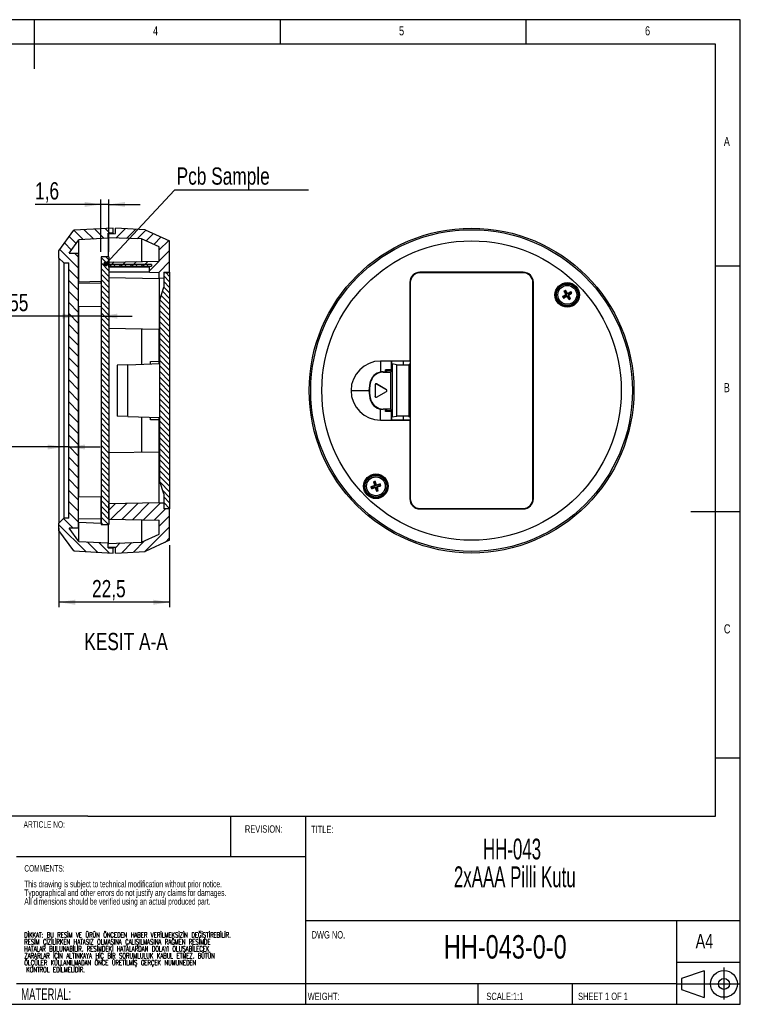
# Model space of a CAD drawing. Header units: millimetres. Extents: x 5 to 292, y 5 to 205.
# Tile 2 of 2: x 146 to 292, y 5 to 205. Entities that reach past the tile are written whole.
import ezdxf

# ---------------------------------------------------------------- set-up
doc = ezdxf.new("R2010")
doc.units = ezdxf.units.MM
doc.layers.add('FORMAT', color=7, linetype='Continuous')
doc.layers.add('LAYER1', color=7, linetype='Continuous', lineweight=25)
doc.layers.add('LAYER_1', color=179, linetype='Continuous', lineweight=25)
doc.styles.add('SLDTEXTSTYLE1', font='TXT', dxfattribs={"width": 0.75})
doc.styles.add('SLDTEXTSTYLE2', font='TXT', dxfattribs={"width": 0.605})
doc.styles.add('SLDTEXTSTYLE3', font='TXT', dxfattribs={"width": 0.605, "bigfont": 'bigfont'})
doc.dimstyles.new('SLDDIMSTYLE2', dxfattribs={"dimtxt": 3.5, "dimasz": 3.302, "dimexe": 0, "dimexo": 0.0625, "dimgap": 0.875, "dimtad": 1, "dimdec": 1, "dimrnd": 1e-09, "dimzin": 12, "dimdsep": 46, "dimtxsty": 'SLDTEXTSTYLE1', "dimsah": 1, "dimcen": 0.09, "dimadec": 0, "dimazin": 3, "dimtfac": 1, "dimtdec": 1, "dimtmove": 0, "dimatfit": 0, "dimfxl": 1, "dimfrac": 2, "dimtolj": 1, "dimtzin": 12, "dimarcsym": 0})
doc.dimstyles.new('SLDDIMSTYLE3', dxfattribs={"dimtxt": 3.5, "dimasz": 3.302, "dimexe": 0, "dimexo": 0.0625, "dimgap": 0.875, "dimtad": 1, "dimrnd": 1e-09, "dimzin": 12, "dimdsep": 46, "dimtxsty": 'SLDTEXTSTYLE1', "dimsah": 1, "dimcen": 0.09, "dimadec": 0, "dimazin": 3, "dimtfac": 1, "dimtmove": 0, "dimatfit": 0, "dimfxl": 1, "dimfrac": 2, "dimtolj": 1, "dimtzin": 12, "dimarcsym": 0})
doc.dimstyles.new('SLDDIMSTYLE4', dxfattribs={"dimtxt": 0.18, "dimasz": 1.016, "dimexe": 0, "dimexo": 0.0625, "dimgap": 0, "dimtad": 0, "dimtih": 1, "dimtoh": 1, "dimdec": 0, "dimrnd": 1e-09, "dimzin": 0, "dimdsep": 46, "dimtxsty": 'Standard', "dimblk1": 'DOT', "dimblk2": 'DOT', "dimsah": 1, "dimcen": 0.09, "dimadec": 0, "dimazin": 0, "dimtfac": 1.016, "dimtdec": 0, "dimtofl": 0, "dimtmove": 0, "dimatfit": 3, "dimldrblk": 'DOT', "dimfxl": 1, "dimfrac": 2, "dimtolj": 1, "dimtzin": 0, "dimarcsym": 0})

# ---------------------------------------------------------------- blocks, each defined once
blk = doc.blocks.new('Block5_1')
at = {"layer": 'FORMAT'}
for p, q in [((11.82, 8.19), (11.82, 0)), ((6.79, 7.34), (1.01, 5.34)), ((1.01, 5.34), (1.01, 2.54)), ((6.79, 7.34), (6.79, 0.54)), ((0, 4.03), (15.88, 4.03)), ((1.01, 2.54), (6.79, 0.54))]:
    blk.add_line(p, q, dxfattribs=at)
for radius in [3.4, 1.4]:
    blk.add_circle((11.82, 3.99), radius, dxfattribs=at)
blk = doc.blocks.new('SW_NOTE_0')
at = {"layer": 'LAYER1', "color": 0, "attachment_point": 2, "style": 'SLDTEXTSTYLE2'}
for s, insert, char_height in [('HH-043', (9.79, 5.46), 4.233), ('2xAAA Pilli Kutu', (10.35, -0.19), 4.2333)]:
    blk.add_mtext(s, dxfattribs=dict(at, insert=insert, char_height=char_height))
blk = doc.blocks.new('SW_NOTE_1')
at = {"layer": 'LAYER1', "color": 0, "char_height": 1.0583, "attachment_point": 1, "style": 'SLDTEXTSTYLE3'}
for s, insert in [('DİKKAT: BU RESİM VE ÜRÜN ÖNCEDEN HABER VERİLMEKSİZİN DEĞİŞTİREBİLİR.', (0, 1.36)), ('RESİM ÇİZİLİRKEN HATASIZ OLMASINA ÇALIŞILMASINA RAĞMEN RESİMDE', (0, -0.05)), ('HATALAR BULUNABİLİR. RESİMDEKİ HATALARDAN DOLAYI OLUŞABİLECEK', (0, -1.46)), ('ZARARLAR İÇİN ALTINKAYA HİÇ BİR SORUMLULUK KABUL ETMEZ. BÜTÜN', (0, -2.87)), ('ÖLÇÜLER KULLANILMADAN ÖNCE ÜRETİLMİŞ GERÇEK NUMUNEDEN', (0, -4.28)), ('KONTROL EDİLMELİDİR.', (0.4, -5.69))]:
    blk.add_mtext(s, dxfattribs=dict(at, insert=insert))
blk = doc.blocks.new('SW_NOTE_3')
at = {"layer": 'LAYER1', "color": 0, "char_height": 1.3229, "attachment_point": 1, "style": 'SLDTEXTSTYLE2'}
for s, insert in [('This drawing is subject to technical modification without prior notice.', (0, 1.71)), ('Typographical and other errors do not justify any claims for damages.', (0, -0.06)), ('All dimensions should be verified using an actual produced part.', (0, -1.82))]:
    blk.add_mtext(s, dxfattribs=dict(at, insert=insert))
blk = doc.blocks.new('_D_2')
at = {"layer": 'LAYER_1'}
for p, q in [((153.55, 101.72), (153.55, 85.64)), ((176.05, 98.22), (176.05, 85.64)), ((176.05, 86.64), (153.55, 86.64))]:
    blk.add_line(p, q, dxfattribs=at)
for points in [[(153.55, 86.64), (156.86, 86.13), (156.86, 87.15)], [(176.05, 86.64), (172.75, 87.15), (172.75, 86.13)]]:
    blk.add_solid(points, dxfattribs=at)
at = {"layer": 'LAYER_1', "insert": (160.28, 91.15), "char_height": 3.5, "attachment_point": 1, "style": 'SLDTEXTSTYLE1'}
blk.add_mtext('22,5', dxfattribs=at)
blk = doc.blocks.new('_D_3')
at = {"layer": 'LAYER_1'}
for p, q in [((154.55, 118.18), (135.74, 118.18)), ((155.55, 118.18), (154.55, 118.18)), ((155.55, 118.18), (161.9, 118.18))]:
    blk.add_line(p, q, dxfattribs=at)
for points in [[(154.55, 118.18), (151.25, 118.68), (151.25, 117.67)], [(155.55, 118.18), (158.86, 117.67), (158.86, 118.68)]]:
    blk.add_solid(points, dxfattribs=at)
at = {"layer": 'LAYER_1', "insert": (135.74, 122.69), "char_height": 3.5, "attachment_point": 1, "style": 'SLDTEXTSTYLE1'}
blk.add_mtext('1,0', dxfattribs=at)
blk = doc.blocks.new('_D_4')
at = {"layer": 'LAYER_1'}
for p, q in [((157.55, 144.77), (140.51, 144.77)), ((162.1, 144.77), (157.55, 144.77)), ((162.1, 144.77), (168.45, 144.77))]:
    blk.add_line(p, q, dxfattribs=at)
for points in [[(157.55, 144.77), (154.25, 145.28), (154.25, 144.26)], [(162.1, 144.77), (165.41, 144.26), (165.41, 145.28)]]:
    blk.add_solid(points, dxfattribs=at)
at = {"layer": 'LAYER_1', "insert": (140.51, 149.28), "char_height": 3.5, "attachment_point": 1, "style": 'SLDTEXTSTYLE1'}
blk.add_mtext('4,55', dxfattribs=at)
blk = doc.blocks.new('_D_5')
at = {"layer": 'LAYER_1'}
for p, q in [((162.1, 157.84), (162.1, 168.46)), ((163.7, 157.84), (163.7, 168.46)), ((162.1, 167.46), (148.7, 167.46)), ((163.7, 167.46), (162.1, 167.46)), ((163.7, 167.46), (170.05, 167.46))]:
    blk.add_line(p, q, dxfattribs=at)
for points in [[(162.1, 167.46), (158.8, 167.97), (158.8, 166.96)], [(163.7, 167.46), (167.01, 166.96), (167.01, 167.97)]]:
    blk.add_solid(points, dxfattribs=at)
at = {"layer": 'LAYER_1', "insert": (148.7, 171.98), "char_height": 3.5, "attachment_point": 1, "style": 'SLDTEXTSTYLE1'}
blk.add_mtext('1,6', dxfattribs=at)
blk = doc.blocks.new('SW_NOTE_4')
at = {"layer": 'LAYER_1', "color": 0}
blk.add_line((27.18, 0), (0, 0), dxfattribs=at)
at = {"layer": 'LAYER_1', "color": 0, "insert": (0.41, 4.59), "char_height": 3.5, "attachment_point": 1, "style": 'SLDTEXTSTYLE1'}
blk.add_mtext('Pcb Sample', dxfattribs=at)
blk = doc.blocks.new('_DOT')
at = {"color": 0, "linetype": 'ByBlock', "lineweight": -2}
blk.add_line((-0.5, 0), (-1, 0), dxfattribs=at)
at = {"color": 0, "linetype": 'ByBlock', "const_width": 0.5}
blk.add_lwpolyline([(-0.25, 0, 1), (0.25, 0, 1)], format="xyb", close=True, dxfattribs=at)

msp = doc.modelspace()

# ---------------------------------------------------------------- hatches: boundary and pattern name
at = {"layer": 'LAYER_1', "linetype": 'Continuous', "lineweight": 18}
h = msp.add_hatch(dxfattribs=at)
h.set_pattern_fill('ANSI31', color=256, scale=0.5, angle=90, style=0)
h.paths.add_polyline_path([(153.555, 102.718), (153.555, 101.218), (156.551, 97.061), (164.555, 96.641), (164.555, 97.644), (163.555, 97.662), (163.555, 98.697), (157.613, 99.008), (155.66, 101.718), (157.555, 101.718), (157.555, 157.565), (155.66, 157.565), (157.613, 160.275), (163.555, 160.586), (163.555, 161.621), (164.555, 161.639), (164.555, 162.641), (156.551, 162.222), (153.555, 158.065), (153.555, 156.565), (154.555, 155.565), (155.555, 155.565), (155.555, 103.718), (154.555, 103.718)], flags=0)
h = msp.add_hatch(dxfattribs=at)
h.set_pattern_fill('ANSI31', color=256, scale=0.5, style=0)
h.paths.add_polyline_path([(173.955, 153.657), (173.955, 152.441), (174.855, 152.457), (174.855, 153.671), (176.055, 153.691), (176.055, 160.065), (171.062, 162.327), (165.055, 162.641), (165.055, 161.541), (163.555, 161.515), (163.555, 160.694), (170.342, 160.457), (173.955, 158.821), (173.955, 155.941), (163.705, 155.763), (163.705, 154.691), (171.955, 154.691), (171.955, 153.691)], flags=0)
h = msp.add_hatch(dxfattribs=at)
h.set_pattern_fill('ANSI31', color=256, scale=0.25, angle=90, style=0)
h.paths.add_polyline_path([(163.705, 156.841), (162.105, 156.841), (162.105, 102.441), (163.705, 102.441), (163.705, 154.938), (172.355, 154.938), (172.355, 155.238), (163.705, 155.238)], flags=0)
h = msp.add_hatch(dxfattribs=at)
h.set_pattern_fill('ANSI31', color=256, scale=0.25, angle=90, style=0)
h.paths.add_polyline_path([(176.055, 153.6), (174.855, 153.641), (174.855, 150.641), (174.854, 150.641), (174.055, 148.1), (174.055, 111.183), (174.854, 108.642), (174.855, 108.641), (174.855, 105.641), (176.055, 105.683)], flags=0)
h = msp.add_hatch(dxfattribs=at)
h.set_pattern_fill('ANSI31', color=256, scale=0.5, style=0)
h.paths.add_polyline_path([(174.855, 105.612), (174.855, 106.826), (173.955, 106.841), (163.705, 106.663), (163.705, 103.52), (173.955, 103.341), (173.955, 100.462), (170.342, 98.826), (163.555, 98.589), (163.555, 97.768), (165.055, 97.741), (165.055, 96.641), (171.062, 96.956), (176.055, 99.218), (176.055, 105.591)], flags=0)

# ---------------------------------------------------------------- linework, layer by layer
at = {"color": 7, "linetype": 'Continuous', "lineweight": 25}
for p, q in [((153.555, 158.065), (156.551, 162.222)), ((164.555, 162.641), (156.551, 162.222)), ((164.555, 161.639), (164.555, 162.641)), ((165.055, 161.541), (165.055, 162.641)), ((171.062, 162.327), (165.055, 162.641)), ((171.062, 162.327), (176.055, 160.065)), ((155.66, 157.565), (157.613, 160.275)), ((163.555, 160.586), (157.613, 160.275)), ((157.613, 151.723), (157.613, 160.275)), ((164.555, 161.639), (163.555, 161.621)), ((163.555, 160.586), (163.555, 161.621)), ((163.555, 161.515), (165.055, 161.541)), ((163.555, 160.694), (163.555, 161.515)), ((170.342, 160.457), (163.555, 160.694)), ((163.555, 160.586), (163.555, 156.841)), ((164.555, 161.639), (164.555, 161.533)), ((173.955, 158.821), (170.342, 160.457)), ((170.342, 160.457), (170.342, 155.878)), ((176.055, 153.691), (176.055, 160.065)), ((153.555, 156.565), (153.555, 158.065)), ((173.955, 155.941), (173.955, 158.821)), ((153.555, 156.565), (154.555, 155.565)), ((153.555, 156.565), (153.555, 102.718)), ((155.66, 157.565), (157.555, 157.565)), ((157.555, 101.718), (157.555, 157.565)), ((162.105, 156.841), (162.105, 102.441)), ((163.705, 156.841), (162.105, 156.841)), ((163.705, 156.841), (163.705, 155.238)), ((154.555, 155.565), (155.555, 155.565)), ((154.555, 155.565), (154.555, 103.718)), ((155.555, 103.718), (155.555, 155.565)), ((163.705, 155.763), (173.955, 155.941)), ((163.705, 154.691), (163.705, 155.763)), ((172.355, 155.238), (163.705, 155.238)), ((163.705, 154.938), (172.355, 154.938)), ((163.705, 154.938), (163.705, 102.441)), ((171.955, 154.691), (163.705, 154.691)), ((171.955, 153.691), (171.955, 154.691)), ((172.355, 155.238), (172.355, 154.938)), ((171.955, 153.691), (163.705, 153.691)), ((163.705, 152.62), (173.955, 152.441)), ((171.955, 153.691), (173.955, 153.657)), ((173.955, 152.441), (173.955, 153.657)), ((174.855, 152.457), (173.955, 152.441)), ((173.955, 152.441), (173.955, 142.141)), ((174.855, 153.671), (176.055, 153.691)), ((174.855, 153.671), (174.855, 152.457)), ((174.855, 153.641), (176.055, 153.6)), ((174.855, 153.641), (174.855, 150.641)), ((176.055, 153.691), (176.055, 153.6)), ((176.055, 153.6), (176.055, 105.683)), ((226.913, 153.641), (226.955, 153.6)), ((247.915, 153.641), (226.913, 153.641)), ((226.914, 153.691), (226.914, 153.671)), ((247.914, 153.691), (226.914, 153.691)), ((247.914, 153.671), (226.914, 153.671)), ((247.873, 153.6), (226.955, 153.6)), ((247.873, 153.6), (247.915, 153.641)), ((247.914, 153.671), (247.914, 153.691)), ((157.613, 151.723), (157.555, 151.666)), ((162.105, 151.397), (157.555, 151.477)), ((157.613, 151.723), (162.055, 151.887)), ((162.055, 151.887), (162.055, 151.398)), ((174.055, 148.1), (174.854, 150.641)), ((174.855, 150.641), (174.854, 150.641)), ((224.864, 151.641), (224.864, 135.641)), ((224.885, 151.641), (224.864, 151.641)), ((224.885, 151.641), (224.885, 142.157)), ((224.914, 151.643), (224.914, 135.141)), ((224.956, 151.601), (224.914, 151.643)), ((224.956, 151.601), (224.956, 107.682)), ((249.914, 151.643), (249.872, 151.601)), ((249.872, 107.682), (249.872, 151.601)), ((249.914, 145.641), (249.914, 151.643)), ((249.964, 151.641), (249.943, 151.641)), ((249.943, 146.191), (249.943, 151.641)), ((249.964, 107.641), (249.964, 151.641)), ((174.055, 111.183), (174.055, 148.1)), ((256.01, 148.711), (255.916, 148.734)), ((256.693, 149.127), (256.01, 148.711)), ((256.01, 148.711), (256.136, 148.504)), ((256.136, 148.504), (256.113, 148.41)), ((256.819, 148.92), (256.136, 148.504)), ((256.276, 149.81), (256.182, 149.833)), ((256.276, 149.81), (256.484, 149.937)), ((256.693, 149.127), (256.276, 149.81)), ((256.484, 149.937), (256.506, 150.031)), ((256.9, 149.254), (256.484, 149.937)), ((256.586, 149.153), (256.693, 149.127)), ((256.793, 148.813), (256.819, 148.92)), ((257.236, 148.237), (256.819, 148.92)), ((257.583, 149.67), (256.9, 149.254)), ((256.926, 149.361), (256.9, 149.254)), ((257.709, 149.463), (257.026, 149.046)), ((257.133, 149.021), (257.026, 149.046)), ((257.443, 148.363), (257.026, 149.046)), ((257.236, 148.237), (257.213, 148.143)), ((257.236, 148.237), (257.443, 148.363)), ((257.443, 148.363), (257.537, 148.341)), ((257.583, 149.67), (257.606, 149.764)), ((257.583, 149.67), (257.709, 149.463)), ((257.709, 149.463), (257.803, 149.44)), ((157.555, 146.697), (162.105, 146.777)), ((157.613, 108.075), (157.613, 146.698)), ((249.914, 146.162), (249.943, 146.191)), ((249.943, 146.191), (249.914, 146.191)), ((249.957, 146.083), (249.914, 146.126)), ((249.957, 141.2), (249.957, 146.083)), ((249.888, 145.615), (249.914, 145.641)), ((249.888, 141.668), (249.888, 145.615)), ((249.888, 145.615), (249.957, 145.615)), ((249.957, 145.641), (249.914, 145.641)), ((163.705, 142.32), (173.955, 142.141)), ((170.342, 142.205), (170.342, 134.984)), ((173.955, 142.141), (174.055, 142.143)), ((173.955, 135.605), (173.955, 142.141)), ((224.901, 142.141), (224.885, 142.157)), ((224.885, 142.157), (224.914, 142.157)), ((224.901, 142.141), (224.901, 135.605)), ((224.914, 142.141), (224.901, 142.141)), ((249.914, 141.641), (249.888, 141.668)), ((249.888, 141.668), (249.957, 141.668)), ((249.914, 117.641), (249.914, 141.641)), ((249.957, 141.641), (249.914, 141.641)), ((249.957, 141.2), (249.914, 141.157)), ((249.914, 141.121), (249.943, 141.091)), ((249.914, 141.091), (249.943, 141.091)), ((249.943, 118.191), (249.943, 141.091)), ((167.526, 134.886), (165.355, 134.81)), ((165.355, 134.81), (165.355, 124.473)), ((167.526, 134.886), (174.055, 135.114)), ((167.526, 124.397), (167.526, 134.886)), ((172.175, 135.558), (173.955, 135.605)), ((172.175, 135.048), (172.175, 135.558)), ((173.955, 135.605), (174.055, 135.607)), ((173.955, 135.11), (173.955, 135.605)), ((221.114, 135.641), (218.914, 135.641)), ((221.151, 135.605), (221.114, 135.641)), ((224.864, 135.641), (221.114, 135.641)), ((221.151, 135.605), (221.151, 133.855)), ((224.901, 135.605), (221.151, 135.605)), ((221.151, 135.044), (221.308, 135.044)), ((221.308, 135.044), (221.308, 133.741)), ((222.181, 134.88), (221.308, 135.044)), ((222.181, 134.88), (222.181, 124.403)), ((223.505, 135.605), (223.505, 134.845)), ((224.914, 135.141), (224.659, 134.887)), ((224.659, 134.887), (224.659, 124.396)), ((224.901, 135.605), (224.864, 135.641)), ((219.476, 133.48), (219.476, 133.392)), ((219.476, 133.48), (220.186, 133.48)), ((219.476, 133.392), (220.941, 133.392)), ((221.129, 133.876), (219.929, 133.876)), ((219.951, 133.855), (219.929, 133.876)), ((221.151, 133.855), (219.951, 133.855)), ((219.951, 133.855), (219.951, 133.48)), ((220.186, 133.48), (220.291, 133.741)), ((220.291, 133.855), (220.291, 133.741)), ((220.291, 133.741), (221.308, 133.741)), ((220.941, 133.392), (221.275, 133.726)), ((220.941, 133.392), (220.941, 125.891)), ((221.151, 133.855), (221.129, 133.876)), ((221.275, 133.726), (221.308, 133.741)), ((221.275, 133.726), (221.275, 125.557)), ((216.972, 131.611), (216.89, 131.64)), ((217.798, 130.796), (217.789, 130.811)), ((217.789, 130.811), (217.789, 128.472)), ((217.798, 130.796), (217.798, 128.487)), ((218.089, 130.984), (218.098, 130.969)), ((220.114, 129.815), (218.089, 130.984)), ((220.097, 129.815), (218.098, 130.969)), ((217.789, 128.472), (217.798, 128.487)), ((218.089, 128.299), (220.114, 129.468)), ((218.098, 128.314), (218.089, 128.299)), ((218.098, 128.314), (220.097, 129.468)), ((220.097, 129.815), (220.114, 129.815)), ((220.114, 129.468), (220.097, 129.468)), ((216.89, 127.643), (216.972, 127.672)), ((167.526, 124.397), (165.355, 124.473)), ((167.526, 124.397), (174.055, 124.169)), ((170.342, 124.299), (170.342, 117.078)), ((172.175, 123.694), (172.175, 124.235)), ((173.955, 123.678), (173.955, 124.173)), ((220.941, 125.891), (219.476, 125.891)), ((219.951, 125.428), (219.929, 125.406)), ((221.129, 125.406), (219.929, 125.406)), ((220.186, 125.803), (219.932, 125.803)), ((219.951, 125.803), (219.951, 125.428)), ((221.151, 125.428), (219.951, 125.428)), ((220.291, 125.541), (220.186, 125.803)), ((221.308, 125.541), (220.291, 125.541)), ((220.291, 125.541), (220.291, 125.428)), ((221.275, 125.557), (220.941, 125.891)), ((221.151, 125.428), (221.129, 125.406)), ((221.151, 125.428), (221.151, 123.678)), ((221.151, 124.239), (221.308, 124.239)), ((221.308, 125.541), (221.275, 125.557)), ((221.308, 125.541), (221.308, 124.239)), ((222.181, 124.403), (221.308, 124.239)), ((223.505, 124.438), (223.505, 123.678)), ((224.914, 124.141), (224.659, 124.396)), ((224.914, 124.141), (224.914, 107.64)), ((173.955, 123.678), (172.175, 123.694)), ((173.955, 123.678), (174.055, 123.676)), ((173.955, 117.141), (173.955, 123.678)), ((218.914, 123.641), (221.114, 123.641)), ((221.114, 123.641), (221.151, 123.678)), ((221.114, 123.641), (224.864, 123.641)), ((221.151, 123.678), (224.901, 123.678)), ((224.901, 123.678), (224.864, 123.641)), ((224.864, 123.641), (224.864, 107.641)), ((224.901, 123.678), (224.901, 117.141)), ((249.914, 118.162), (249.943, 118.191)), ((249.943, 118.191), (249.914, 118.191)), ((249.957, 118.083), (249.914, 118.126)), ((249.957, 113.2), (249.957, 118.083)), ((173.955, 117.141), (163.705, 116.963)), ((173.955, 117.141), (174.055, 117.14)), ((173.955, 106.841), (173.955, 117.141)), ((224.901, 117.141), (224.885, 117.126)), ((224.885, 117.126), (224.885, 107.641)), ((224.914, 117.126), (224.885, 117.126)), ((224.914, 117.141), (224.901, 117.141)), ((249.914, 117.641), (249.888, 117.615)), ((249.888, 113.668), (249.888, 117.615)), ((249.888, 117.615), (249.957, 117.615)), ((249.957, 117.641), (249.914, 117.641)), ((249.888, 113.668), (249.914, 113.641)), ((249.888, 113.668), (249.957, 113.668)), ((249.914, 107.64), (249.914, 113.641)), ((249.957, 113.641), (249.914, 113.641)), ((249.957, 113.2), (249.914, 113.157)), ((249.914, 113.121), (249.943, 113.091)), ((249.914, 113.091), (249.943, 113.091)), ((249.943, 107.641), (249.943, 113.091)), ((174.854, 108.642), (174.055, 111.183)), ((217.052, 110.041), (216.967, 110.086)), ((217.817, 110.276), (217.052, 110.041)), ((217.124, 109.809), (217.052, 110.041)), ((217.888, 110.044), (217.124, 109.809)), ((217.581, 111.041), (217.496, 111.086)), ((217.581, 111.041), (217.813, 111.112)), ((217.581, 111.041), (217.817, 110.276)), ((217.72, 110.328), (217.817, 110.276)), ((217.813, 111.112), (217.859, 111.198)), ((217.813, 111.112), (218.049, 110.348)), ((217.837, 109.947), (217.888, 110.044)), ((217.888, 110.044), (218.124, 109.28)), ((218.814, 110.583), (218.049, 110.348)), ((218.1, 110.445), (218.049, 110.348)), ((218.885, 110.351), (218.12, 110.116)), ((218.218, 110.064), (218.12, 110.116)), ((218.12, 110.116), (218.356, 109.351)), ((218.814, 110.583), (218.859, 110.669)), ((218.885, 110.351), (218.814, 110.583)), ((218.885, 110.351), (218.97, 110.306)), ((162.055, 107.997), (157.555, 108.076)), ((174.854, 108.642), (174.855, 108.641)), ((174.855, 108.641), (174.855, 105.641)), ((217.124, 109.809), (217.079, 109.723)), ((218.124, 109.28), (218.079, 109.194)), ((218.124, 109.28), (218.356, 109.351)), ((218.356, 109.351), (218.441, 109.306)), ((162.055, 107.997), (162.055, 103.654)), ((173.955, 106.841), (163.705, 106.663)), ((163.705, 103.52), (163.705, 106.663)), ((173.955, 106.841), (174.855, 106.826)), ((174.855, 106.826), (174.855, 105.612)), ((224.864, 107.641), (224.885, 107.641)), ((224.914, 107.64), (224.956, 107.682)), ((249.872, 107.682), (249.914, 107.64)), ((249.943, 107.641), (249.964, 107.641)), ((176.055, 105.683), (174.855, 105.641)), ((176.055, 105.591), (174.855, 105.612)), ((176.055, 105.683), (176.055, 105.591)), ((176.055, 99.218), (176.055, 105.591)), ((226.955, 105.683), (226.913, 105.641)), ((226.913, 105.641), (247.915, 105.641)), ((226.914, 105.612), (226.914, 105.591)), ((226.914, 105.612), (247.914, 105.612)), ((226.914, 105.591), (247.914, 105.591)), ((226.955, 105.683), (247.873, 105.683)), ((247.915, 105.641), (247.873, 105.683)), ((247.914, 105.591), (247.914, 105.612)), ((154.555, 103.718), (153.555, 102.718)), ((153.555, 101.218), (153.555, 102.718)), ((155.555, 103.718), (154.555, 103.718)), ((157.555, 103.576), (162.055, 103.654)), ((157.555, 102.887), (157.613, 102.817)), ((162.055, 102.616), (157.613, 102.817)), ((157.613, 99.008), (157.613, 102.817)), ((162.055, 103.654), (162.055, 102.616)), ((162.105, 102.441), (163.705, 102.441)), ((163.555, 102.441), (163.555, 98.697)), ((163.705, 103.52), (173.955, 103.341)), ((170.342, 103.405), (170.342, 98.826)), ((173.955, 100.462), (173.955, 103.341)), ((156.551, 97.061), (153.555, 101.218)), ((157.555, 101.718), (155.66, 101.718)), ((157.613, 99.008), (155.66, 101.718)), ((170.342, 98.826), (173.955, 100.462)), ((157.613, 99.008), (163.555, 98.697)), ((163.555, 98.589), (170.342, 98.826)), ((163.555, 97.662), (163.555, 98.697)), ((163.555, 97.768), (163.555, 98.589)), ((176.055, 99.218), (171.062, 96.956)), ((156.551, 97.061), (164.555, 96.641)), ((165.055, 97.741), (163.555, 97.768)), ((163.555, 97.662), (164.555, 97.644)), ((164.555, 97.75), (164.555, 97.644)), ((164.555, 96.641), (164.555, 97.644)), ((165.055, 96.641), (165.055, 97.741)), ((165.055, 96.641), (171.062, 96.956))]:
    msp.add_line(p, q, dxfattribs=at)
at = {"color": 8, "linetype": 'Continuous', "lineweight": 25}
for p, q in [((218.914, 135.641), (218.914, 133.421)), ((212.914, 129.641), (216.552, 129.641)), ((218.914, 123.641), (218.914, 125.862)), ((219.476, 125.891), (219.476, 125.805))]:
    msp.add_line(p, q, dxfattribs=at)
at = {"color": 7, "linetype": 'Continuous', "lineweight": 25}
for centre, radius in [((237.414, 129.641), 33), ((237.414, 129.641), 32.685), ((237.414, 129.641), 30.424), ((256.86, 149.087), 2.5), ((256.86, 149.087), 2.369), ((256.86, 149.087), 2.2), ((256.86, 149.087), 1.912), ((217.969, 110.196), 2.5), ((217.969, 110.196), 2.369), ((217.969, 110.196), 2.2), ((217.969, 110.196), 1.912)]:
    msp.add_circle(centre, radius, dxfattribs=at)
for centre, radius, start, end in [((226.914, 151.641), 2.05, 90, 180), ((226.914, 151.641), 2.029, 90, 180), ((247.914, 151.641), 2.05, 0, 90), ((247.914, 151.641), 2.029, 0, 90), ((281.285, 108.976), 47.162, 121.58179, 122.54222), ((297.454, 173.84), 48.536, 211.14882, 211.59673), ((232.388, 189.169), 47.162, 300.20333, 301.16375), ((281.612, 108.492), 48.536, 121.14882, 121.59673), ((296.942, 173.559), 47.162, 210.20333, 211.16375), ((216.749, 124.661), 47.162, 31.58179, 32.54222), ((296.97, 173.513), 47.162, 211.58179, 212.54222), ((281.332, 109.005), 47.162, 120.20333, 121.16375), ((232.434, 189.197), 47.162, 301.58179, 302.54222), ((216.777, 124.615), 47.162, 30.20333, 31.16375), ((232.107, 189.682), 48.536, 301.14882, 301.59673), ((216.265, 124.334), 48.536, 31.14882, 31.59673), ((218.914, 129.641), 6, 90, 180), ((219.476, 130.741), 2.738, 90, 160.85064), ((219.476, 130.741), 2.651, 90, 160.85064), ((222.644, 129.641), 6.092, 160.85064, 199.14936), ((222.644, 129.641), 6.004, 160.85064, 199.14936), ((218.914, 129.641), 6, 180, 270), ((219.476, 128.541), 2.738, 199.14936, 270), ((219.476, 128.541), 2.651, 199.14936, 270), ((231.771, 65.308), 47.162, 107.33339, 108.29382), ((263.407, 124.196), 48.536, 196.90042, 197.34832), ((231.969, 64.758), 48.536, 106.90042, 107.34832), ((262.841, 124.05), 47.162, 195.95492, 196.91535), ((173.08, 96.394), 47.162, 17.33339, 18.29382), ((231.823, 65.324), 47.162, 105.95492, 106.91535), ((204.167, 155.085), 47.162, 287.33339, 288.29382), ((173.096, 96.342), 47.162, 15.95492, 16.91535), ((172.53, 96.196), 48.536, 16.90042, 17.34832), ((204.115, 155.069), 47.162, 285.95492, 286.91535), ((262.857, 123.998), 47.162, 197.33339, 198.29382), ((203.969, 155.634), 48.536, 286.90042, 287.34832), ((226.914, 107.641), 2.05, 180, 270), ((226.914, 107.641), 2.029, 180, 270), ((247.914, 107.641), 2.05, 270, 0), ((247.914, 107.641), 2.029, 270, 0)]:
    msp.add_arc(centre, radius, start, end, dxfattribs=at)
for centre, major_axis, ratio, start_param, end_param in [((226.915, 151.64), (1.416, -1.416), 0.9987828, 2.3568035, 3.9263818), ((226.957, 151.598), (1.416, -1.416), 0.9987828, 2.3568035, 3.9263818), ((247.871, 151.598), (-1.416, -1.416), 0.9987828, 2.3568035, 3.9263818), ((247.913, 151.64), (-1.416, -1.416), 0.9987828, 2.3568035, 3.9263818), ((221.013, 131.722), (0, 7), 0.0174551, 5.0252039, 5.306634), ((223.41, 134.888), (1.25, 0), 0.0349208, 3.3258541, 6.2482787), ((219.813, 131.722), (0, 7), 0.0174551, 4.9658533, 5.0252039), ((217.989, 130.81), (0.1, -0.174), 0.99757, 2.0954493, 4.187736), ((217.998, 130.795), (0.1, -0.174), 0.99757, 2.0954493, 4.187736), ((217.989, 128.473), (0.1, 0.174), 0.99757, 2.0954493, 4.187736), ((217.998, 128.488), (0.1, 0.174), 0.99757, 2.0954493, 4.187736), ((219.996, 129.641), (-0.2, 0), 0.99757, 2.0954493, 4.187736), ((220.014, 129.641), (-0.2, 0), 0.99757, 2.0954493, 4.187736), ((219.813, 127.561), (0, 7), 0.0174551, 4.3995741, 4.4589246), ((221.013, 127.561), (0, 7), 0.0174551, 4.1181439, 4.3995741), ((223.41, 124.395), (1.25, 0), 0.0349208, 0.0349066, 2.9573312), ((226.915, 107.643), (1.416, 1.416), 0.9987828, 2.3568035, 3.9263818), ((226.957, 107.685), (1.416, 1.416), 0.9987828, 2.3568035, 3.9263818), ((247.871, 107.685), (-1.416, 1.416), 0.9987828, 2.3568035, 3.9263818), ((247.913, 107.643), (-1.416, 1.416), 0.9987828, 2.3568035, 3.9263818)]:
    msp.add_ellipse(centre, major_axis=major_axis, ratio=ratio, start_param=start_param, end_param=end_param, dxfattribs=at)
at = {"layer": 'LAYER1'}
for p, q in [((292, 205), (5, 205)), ((148.5, 205), (148.5, 195)), ((198.5, 205), (198.5, 200)), ((248.5, 200), (248.5, 205)), ((292, 77.25), (292, 205)), ((287, 200), (10, 200)), ((287, 43.194), (287, 200)), ((287, 155), (292, 155)), ((292, 105), (282, 105)), ((292, 5), (292, 77.25)), ((287, 55), (292, 55)), ((159.451, 43.194), (104.828, 43.194)), ((159.451, 43.194), (287, 43.194)), ((188.39, 43.194), (188.39, 34.967)), ((203.628, 43.194), (203.628, 34.967)), ((144.94, 34.967), (203.628, 34.967)), ((203.628, 34.967), (203.628, 9.194)), ((203.628, 21.944), (292, 21.944)), ((279.028, 21.944), (279.028, 4.944)), ((144.94, 9.194), (279.028, 9.194)), ((203.628, 9.194), (203.628, 5)), ((238.708, 9.194), (238.708, 4.944)), ((5, 5), (292, 5))]:
    msp.add_line(p, q, dxfattribs=at)
at = {"layer": 'LAYER1', "color": 7}
for p, q in [((292.028, 13.444), (279.028, 13.444)), ((257.947, 4.944), (257.947, 9.194))]:
    msp.add_line(p, q, dxfattribs=at)

# ---------------------------------------------------------------- block references
at = {"color": 7, "linetype": 'Continuous', "xscale": 0.8, "yscale": 0.8, "zscale": 0.8}
msp.add_blockref('Block5_1', (279.254, 5.897), dxfattribs=at)
at = {"layer": 'LAYER1'}
for name, p in [('SW_NOTE_0', (235.847, 33.153)), ('SW_NOTE_3', (146.518, 28.334)), ('SW_NOTE_1', (146.518, 18.206))]:
    msp.add_blockref(name, p, dxfattribs=at)
at = {"layer": 'LAYER_1'}
msp.add_blockref('SW_NOTE_4', (177.059, 170.39), dxfattribs=at)

# ---------------------------------------------------------------- texts
at = {"color": 7, "linetype": 'Continuous', "lineweight": 0, "char_height": 1.852, "attachment_point": 1, "style": 'SLDTEXTSTYLE1'}
for s, insert in [('4', (172.667, 203.668)), ('5', (222.667, 203.668)), ('6', (272.667, 203.668)), ('A', (288.667, 181.168)), ('B', (288.667, 131.168)), ('C', (288.693, 82.15))]:
    msp.add_mtext(s, dxfattribs=dict(at, insert=insert))
at = {"layer": 'LAYER1'}
for s, insert, char_height, attachment_point, style in [('ARTICLE NO:', (146.369, 42.143), 1.32292, 1, 'SLDTEXTSTYLE2'), ('REVISION:', (191.342, 41.311), 1.5, 1, 'SLDTEXTSTYLE2'), ('TITLE:', (204.784, 41.223), 1.5, 1, 'SLDTEXTSTYLE2'), ('COMMENTS:', (146.518, 33.226), 1.3229, 1, 'SLDTEXTSTYLE2'), ('DWG NO.', (204.902, 19.813), 1.5, 1, 'SLDTEXTSTYLE2'), ('HH-043-0-0', (244.264, 19.001), 4.7625, 2, 'SLDTEXTSTYLE1'), ('A4', (282.949, 19.245), 2.9104, 1, 'SLDTEXTSTYLE1'), ('MATERIAL:', (145.883, 8.185), 2.3813, 1, 'SLDTEXTSTYLE2'), ('WEIGHT:', (204.111, 7.305), 1.4986, 1, 'SLDTEXTSTYLE2'), ('SCALE:1:1', (240.427, 7.307), 1.5, 1, 'SLDTEXTSTYLE2'), ('SHEET 1 OF 1', (259.057, 7.307), 1.5, 1, 'SLDTEXTSTYLE2')]:
    msp.add_mtext(s, dxfattribs=dict(at, insert=insert, char_height=char_height, attachment_point=attachment_point, style=style))
at = {"layer": 'LAYER_1', "insert": (167.196, 80.404), "char_height": 3.5, "attachment_point": 2, "style": 'SLDTEXTSTYLE1'}
msp.add_mtext('KESIT A-A', dxfattribs=at)

# ---------------------------------------------------------------- dimensions: what is measured, and where the dimension line sits
at = {"layer": 'LAYER_1'}
for base, p1, p2, dimstyle, picture, middle in [((162.105, 167.464), (163.705, 156.841), (162.105, 156.841), 'SLDDIMSTYLE2', '_D_5', (151.936, 167.464)), ((157.555, 144.773), (162.105, 156.841), (157.555, 157.565), 'SLDDIMSTYLE3', '_D_4', (145.032, 144.773)), ((154.555, 118.177), (155.555, 103.718), (154.555, 103.718), 'SLDDIMSTYLE2', '_D_3', (138.973, 118.177)), ((153.555, 86.641), (176.055, 99.218), (153.555, 102.718), 'SLDDIMSTYLE2', '_D_2', (164.805, 86.641))]:
    dim = msp.add_linear_dim(base=base, p1=p1, p2=p2, dimstyle=dimstyle, dxfattribs=at)
    dim.commit()
    dim.dimension.update_dxf_attribs({"geometry": picture, "text_midpoint": middle, "dimtype": 160})

# ---------------------------------------------------------------- leaders
msp.add_leader([(163.082, 155.372), (177.059, 170.39)], dimstyle='SLDDIMSTYLE4', dxfattribs=at)

doc.saveas('drawing.dxf')
